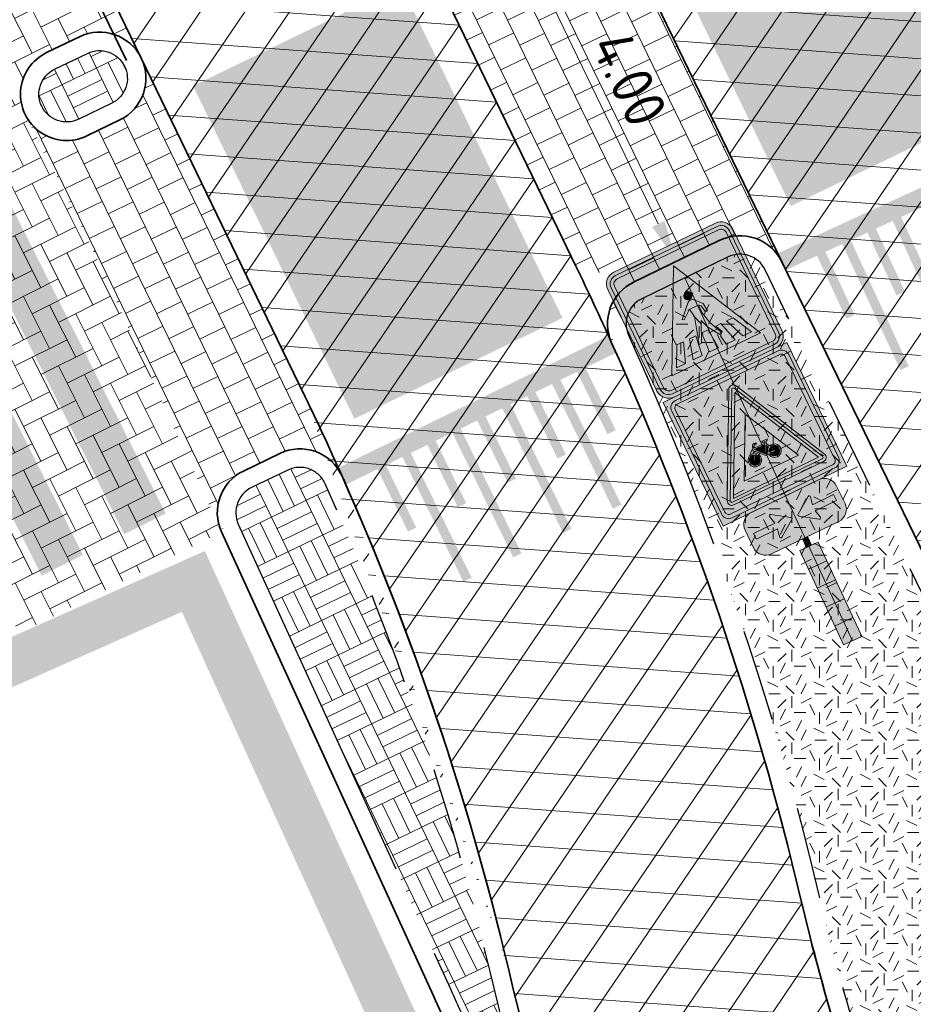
# Model space of a CAD drawing. Header units: metres. Extents: x 195696 to 514079, y 327475 to 328989.
# Tile 123 of 146: x 196118 to 196128, y 327613 to 327624. Entities that reach past the tile are written whole.
import ezdxf

# ---------------------------------------------------------------- set-up
doc = ezdxf.new("R2010")
doc.units = ezdxf.units.M
for name, pattern in [('11strp', [2, 1, -1]), ('CENTER2', [1.125, 0.75, -0.125, 0.125, -0.125]), ('VH-TROTTOIRBAND_180-200', [20, 10, -2, 2, -2, 2, -2])]:
    doc.linetypes.add(name, pattern=pattern)
for name, color, linetype, lineweight in [('mk-nw-11streep 0.10', 7, '11strp', 35), ('N-WE-GR-GRAS-A-250', 62, 'Continuous', 18), ('N-WE-KG-WERKGRENS-200-G', 14, 'CENTER2', 35), ('N-WE-RI-M', 6, 'Continuous', 18), ('N-WE-VH-GESLOTENVERHARDING-A-200', 252, 'Continuous', 18), ('N-WE-VH-KANTOPSLUITING_TROTTOIRBAND_180 200_250-G', 6, 'VH-TROTTOIRBAND_180-200', 25), ('N-WE-VH-KANTOPSLUITING_VOORKANTBAND-G', 2, 'Continuous', 35), ('N-WE-VH-KANTVERHARDING-G', 5, 'Continuous', 35), ('N-WE-VH-OPENVERHARDING_BASALT-A-250', 250, 'Continuous', 18), ('N-WE-VH-OPENVERHARDING_BETONSTRAATSTEEN_GRIJS-A', 252, 'Continuous', 18), ('N-WE-VH-OPENVERHARDING_BETONSTRAATSTEEN_ROOD-A', 13, 'Continuous', 18), ('N-WE-VH-TEGEL-A', 252, 'Continuous', 18), ('N-WE-VW-MARKERING_DWARS_DRIEHOEK_3030-G', 250, 'VW-HAAIETAND30-L-N', 35), ('N-WE-VW-MARKERING_LANGS_STREEP_DOORGETROKKEN_010-G', 7, 'Continuous', 13), ('N-WE-VW-MARKERING_LANGS_STREEP_DOORGETROKKEN_020-G', 7, 'Continuous', 18), ('N-WE-VW-VERKEERSTEKEN_BORD_B-S-200', 7, 'Continuous', 25), ('N-WE-VW-VERKEERSTEKEN_BORD_J-S-200', 7, 'Continuous', 25), ('N-WE-VW-VERKEERSTEKEN_BORD_L-S', 7, 'Continuous', 25), ('N-WE-VW-VERKEERSTEKEN_BORD_ONDERBORD-S-200', 7, 'Continuous', 25)]:
    doc.layers.add(name, color=color, linetype=linetype, lineweight=lineweight)
doc.styles.add('NLCS-ISO-M250-T18', font='NLCS-ISO.ttf', dxfattribs={"height": 0.45})
doc.linetypes.add('VW-HAAIETAND30-L-N', pattern='A,0,-0.3,[150,NLCS.SHX,S=0.6,R=0,X=-0.5,Y=-0.15],-0.3', length=0.6)
doc.dimstyles.new('NLCS-M250-T18-PIJL_L2_H2', dxfattribs={"dimscale": 0.25, "dimtxt": 2.5, "dimasz": 1.8, "dimexe": 2, "dimexo": 2, "dimgap": 0.7, "dimtad": 1, "dimzin": 0, "dimdsep": 46, "dimtxsty": 'NLCS-ISO-M250-T18', "dimcen": 0, "dimdle": 2, "dimclrd": 256, "dimclre": 256, "dimclrt": 7, "dimazin": 0, "dimtfac": 1, "dimtdec": 3, "dimtofl": 0, "dimtmove": 0, "dimatfit": 3, "dimfxl": 2, "dimfxlon": 1, "dimtfillclr": 256, "dimtolj": 1, "dimtzin": 0, "dimlwd": -1, "dimlwe": -1, "dimarcsym": 0})

# ---------------------------------------------------------------- blocks, each defined once
blk = doc.blocks.new('*D221')
at = {"layer": 'defpoints', "color": 0, "transparency": 16777216}
for p in [(196123.268, 327624.782), (196125.003, 327621.178), (196125.007, 327621.18)]:
    blk.add_point(p, dxfattribs=at)
at = {"layer": 'N-WE-RI-M', "transparency": 16777216}
for p, q in [((196123.265, 327624.78), (196122.814, 327624.563)), ((196123.46, 327624.375), (196124.807, 327621.583)), ((196125.003, 327621.178), (196124.553, 327620.961))]:
    blk.add_line(p, q, dxfattribs=at)
for points in [[(196123.528, 327624.408), (196123.393, 327624.343), (196123.265, 327624.78)], [(196124.875, 327621.616), (196124.74, 327621.551), (196125.003, 327621.178)]]:
    blk.add_solid(points, dxfattribs=at)
at = {"layer": 'N-WE-RI-M', "color": 7, "transparency": 16777216, "insert": (196124.494, 327623.153), "char_height": 0.45, "attachment_point": 5, "rotation": 295.7616, "style": 'NLCS-ISO-M250-T18'}
blk.add_mtext('\\A1;4.00', dxfattribs=at)
blk = doc.blocks.new('N-SVW-VERKEERSTEKEN_BORD_L02-SO')
at = {"true_color": 0x007dc8}
h = blk.add_hatch(color=152, dxfattribs=at)
h.dxf.hatch_style = 1
h.paths.add_polyline_path([(3.05, 3.75), (-3.05, 3.75, 0.414214), (-3.75, 3.05), (-3.75, 0), (-3.55, 0), (-3.55, 3.05, -0.414214), (-3.05, 3.55), (3.05, 3.55, -0.414214), (3.55, 3.05), (3.55, 0), (3.75, 0), (3.75, 3.05, 0.414214)])
at = {"true_color": 0xffffff}
h = blk.add_hatch(color=7, dxfattribs=at)
h.dxf.hatch_style = 1
h.paths.add_polyline_path([(3.05, 3.55), (-3.05, 3.55, 0.414214), (-3.55, 3.05), (-3.55, 0), (-3.35, 0), (-3.35, 3.05, -0.414214), (-3.05, 3.35), (3.05, 3.35, -0.414214), (3.35, 3.05), (3.35, 0), (3.55, 0), (3.55, 3.05, 0.414214)])
at = {"true_color": 0x007dc8}
h = blk.add_hatch(color=152, dxfattribs=at)
h.dxf.hatch_style = 1
h.paths.add_polyline_path([(0, 2.66), (0, 3.35), (-3.05, 3.35, 0.414214), (-3.35, 3.05), (-3.35, -3.05, 0.414214), (-3.05, -3.35), (0, -3.35), (0, -2.66), (-2.66, -2.66)])
h = blk.add_hatch(color=152, dxfattribs=at)
h.dxf.hatch_style = 1
h.paths.add_polyline_path([(3.35, 3.05, 0.414214), (3.05, 3.35), (0, 3.35), (0, 2.66), (2.66, -2.66), (0, -2.66), (0, -3.35), (3.05, -3.35, 0.414214), (3.35, -3.05)])
at = {"true_color": 0xffffff}
h = blk.add_hatch(color=7, dxfattribs=at)
h.dxf.hatch_style = 1
h.paths.add_polyline_path([(0, 2.66), (-2.66, -2.66), (2.66, -2.66)])
h.paths.add_polyline_path([(-0.749, -0.234), (-0.833, -0.166), (-0.178, 0.506, -0.416609), (0.212, 0.509), (0.565, 0.115), (0.592, -0.339), (0.48, -0.339), (0.409, 0.061), (0.29, 0.156), (0.29, -0.305), (0.433, -0.967), (0.749, -1.68), (0.643, -1.775), (0.226, -1.12), (0.056, -0.665), (-0.45, -1.775), (-0.592, -1.775), (-0.161, -0.302), (-0.239, 0.17)], flags=16)
h.paths.add_polyline_path([(-0.565, -1.276), (-0.723, -2.39), (-1.259, -2.39), (-0.935, -1.276)], flags=16)
h.paths.add_polyline_path([(-1.295, -1.276), (-1.714, -2.39), (-2.251, -2.39), (-1.699, -1.276)], flags=16)
h.paths.add_polyline_path([(-0.158, -1.276), (0.182, -1.276), (0.268, -2.39), (-0.268, -2.39), (-0.222, -1.432)], flags=16)
h.paths.add_polyline_path([(-0.227, 0.861, -1), (0.217, 0.861, -1)], flags=16)
h.paths.add_polyline_path([(0.64, -1.276), (0.949, -1.276), (1.259, -2.39), (0.723, -2.39), (0.643, -1.857), (0.82, -1.69)], flags=16)
h.paths.add_polyline_path([(1.288, -1.276), (1.675, -1.276), (2.251, -2.39), (1.718, -2.39)], flags=16)
at = {"true_color": 0x191919}
h = blk.add_hatch(color=250, dxfattribs=at)
h.dxf.hatch_style = 1
h.paths.add_polyline_path([(-0.227, 0.861, 1), (0.217, 0.861, 1)])
h = blk.add_hatch(color=250, dxfattribs=at)
h.dxf.hatch_style = 1
h.paths.add_polyline_path([(0.29, 0.156), (0.409, 0.061), (0.48, -0.339), (0.592, -0.339), (0.565, 0.115), (0.212, 0.509, 0.416609), (-0.178, 0.506), (-0.833, -0.166), (-0.749, -0.234), (-0.239, 0.17), (-0.161, -0.302), (-0.592, -1.775), (-0.45, -1.775), (0.056, -0.665), (0.226, -1.12), (0.643, -1.775), (0.749, -1.68), (0.433, -0.967), (0.29, -0.305)])
at = {"true_color": 0x007dc8}
h = blk.add_hatch(color=152, dxfattribs=at)
h.dxf.hatch_style = 1
h.paths.add_polyline_path([(-3.55, 0), (-3.75, 0), (-3.75, -3.05, 0.414214), (-3.05, -3.75), (3.05, -3.75, 0.414214), (3.75, -3.05), (3.75, 0), (3.55, 0), (3.55, -3.05, -0.414214), (3.05, -3.55), (-3.05, -3.55, -0.414214), (-3.55, -3.05)])
at = {"true_color": 0xffffff}
h = blk.add_hatch(color=7, dxfattribs=at)
h.dxf.hatch_style = 1
h.paths.add_polyline_path([(-3.35, 0), (-3.55, 0), (-3.55, -3.05, 0.414214), (-3.05, -3.55), (3.05, -3.55, 0.414214), (3.55, -3.05), (3.55, 0), (3.35, 0), (3.35, -3.05, -0.414214), (3.05, -3.35), (-3.05, -3.35, -0.414214), (-3.35, -3.05)])
at = {"true_color": 0x191919}
h = blk.add_hatch(color=250, dxfattribs=at)
h.dxf.hatch_style = 1
h.paths.add_polyline_path([(-1.295, -1.276), (-1.699, -1.276), (-2.251, -2.39), (-1.714, -2.39)])
h = blk.add_hatch(color=250, dxfattribs=at)
h.dxf.hatch_style = 1
h.paths.add_polyline_path([(-0.565, -1.276), (-0.935, -1.276), (-1.259, -2.39), (-0.723, -2.39)])
h = blk.add_hatch(color=250, dxfattribs=at)
h.dxf.hatch_style = 1
h.paths.add_polyline_path([(0.182, -1.276), (-0.158, -1.276), (-0.222, -1.432), (-0.268, -2.39), (0.268, -2.39)])
h = blk.add_hatch(color=250, dxfattribs=at)
h.dxf.hatch_style = 1
h.paths.add_polyline_path([(0.949, -1.276), (0.64, -1.276), (0.82, -1.69), (0.643, -1.857), (0.723, -2.39), (1.259, -2.39)])
h = blk.add_hatch(color=250, dxfattribs=at)
h.dxf.hatch_style = 1
h.paths.add_polyline_path([(1.675, -1.276), (1.288, -1.276), (1.718, -2.39), (2.251, -2.39)])
at = {"color": 145, "lineweight": 0, "true_color": 0x377daf}
blk.add_lwpolyline([(-3.05, -3.75), (3.05, -3.75, 0.414214), (3.75, -3.05), (3.75, 3.05, 0.414214), (3.05, 3.75), (-3.05, 3.75, 0.414214), (-3.75, 3.05), (-3.75, -3.05, 0.414214)], format="xyb", close=True, dxfattribs=at)
at = {"color": 7, "lineweight": 0, "true_color": 0xffffff}
for points in [[(-3.05, -3.55), (3.05, -3.55, 0.414214), (3.55, -3.05), (3.55, 3.05, 0.414214), (3.05, 3.55), (-3.05, 3.55, 0.414214), (-3.55, 3.05), (-3.55, -3.05, 0.414214)], [(-3.05, -3.35), (3.05, -3.35, 0.414214), (3.35, -3.05), (3.35, 3.05, 0.414214), (3.05, 3.35), (-3.05, 3.35, 0.414214), (-3.35, 3.05), (-3.35, -3.05, 0.414214)]]:
    blk.add_lwpolyline(points, format="xyb", close=True, dxfattribs=at)
blk.add_lwpolyline([(2.66, -2.66), (0, 2.66), (-2.66, -2.66)], close=True, dxfattribs=at)
at = {"color": 250, "lineweight": 0, "true_color": 0x191919}
blk.add_lwpolyline([(0.643, -1.775), (0.226, -1.12), (0.056, -0.665), (-0.45, -1.775), (-0.592, -1.775), (-0.161, -0.302), (-0.239, 0.17), (-0.749, -0.234), (-0.833, -0.166), (-0.178, 0.506, -0.416609), (0.212, 0.509), (0.565, 0.115), (0.592, -0.339), (0.48, -0.339), (0.409, 0.061), (0.29, 0.156), (0.29, -0.305), (0.433, -0.967), (0.749, -1.68)], format="xyb", close=True, dxfattribs=at)
for points in [[(-1.714, -2.39), (-1.295, -1.276), (-1.699, -1.276), (-2.251, -2.39)], [(-0.723, -2.39), (-0.565, -1.276), (-0.935, -1.276), (-1.259, -2.39)], [(0.268, -2.39), (0.182, -1.276), (-0.158, -1.276), (-0.222, -1.432), (-0.268, -2.39)], [(1.259, -2.39), (0.949, -1.276), (0.64, -1.276), (0.82, -1.69), (0.643, -1.857), (0.723, -2.39)], [(2.251, -2.39), (1.675, -1.276), (1.288, -1.276), (1.718, -2.39)]]:
    blk.add_lwpolyline(points, close=True, dxfattribs=at)
blk.add_circle((-0.005, 0.861), 0.222, dxfattribs=at)
blk = doc.blocks.new('N-SVW-VERKEERSTEKEN_BORD_BB21-SO')
at = {"true_color": 0xffffff}
h = blk.add_hatch(color=7, dxfattribs=at)
h.dxf.hatch_style = 1
h.paths.add_polyline_path([(0.545, 2.421), (0.545, 3.372), (0.545, 3.546), (-0.545, 3.546), (-0.545, 3.372), (-0.545, 2.421)])
at = {"true_color": 0x007dc8}
h = blk.add_hatch(color=152, dxfattribs=at)
h.dxf.hatch_style = 1
h.paths.add_polyline_path([(0.545, 2.421), (-0.545, 2.421), (-0.545, 1.296), (0.545, 1.296)])
at = {"true_color": 0xffffff}
h = blk.add_hatch(color=7, dxfattribs=at)
h.dxf.hatch_style = 1
h.paths.add_polyline_path([(-0.545, 1.296), (-0.545, 0.171), (0.545, 0.171), (0.545, 1.296)])
at = {"true_color": 0x007dc8}
h = blk.add_hatch(color=152, dxfattribs=at)
h.dxf.hatch_style = 1
h.paths.add_polyline_path([(-0.545, 0.171), (-0.545, -0.954), (0.545, -0.954), (0.545, 0.171)])
at = {"true_color": 0xffffff}
h = blk.add_hatch(color=7, dxfattribs=at)
h.dxf.hatch_style = 1
h.paths.add_polyline_path([(0.545, -2.079), (0.545, -0.954), (-0.545, -0.954), (-0.545, -2.079)])
h = blk.add_hatch(color=7, dxfattribs=at)
h.dxf.hatch_style = 1
h.paths.add_polyline_path([(0.153, -2.079), (-0.153, -2.079), (-0.153, -2.585), (0.153, -2.585)])
at = {"lineweight": 0}
for p, q in [((-0.545, 3.546), (-0.545, 3.372)), ((-0.545, 3.372), (-0.545, -2.079)), ((0.545, 3.546), (0.545, 3.372)), ((-0.153, -2.079), (-0.153, -2.585)), ((0.153, -2.079), (0.153, -2.585))]:
    blk.add_line(p, q, dxfattribs=at)
for points in [[(0.545, 3.546), (-0.545, 3.546)], [(0.545, -2.079), (0.545, 3.372)], [(0.545, 2.421), (-0.545, 2.421)], [(0.545, 1.296), (-0.545, 1.296)], [(0.545, 0.171), (-0.545, 0.171)], [(0.545, -0.954), (-0.545, -0.954)], [(0.545, -2.079), (-0.545, -2.079)]]:
    blk.add_lwpolyline(points, dxfattribs=at)
blk = doc.blocks.new('N-SVW-VERKEERSTEKEN_BORD_ONDERBORD_OB503-SO')
at = {"true_color": 0xffffff}
h = blk.add_hatch(color=7, dxfattribs=at)
h.dxf.hatch_style = 1
edge = h.paths.add_edge_path()
edge.add_line((-2.75, 0.524), (-2.75, -0.524))
edge.add_arc((-2.024, -0.524), 0.726, 180, 270)
edge.add_line((-2.024, -1.25), (2.024, -1.25))
edge.add_arc((2.024, -0.524), 0.726, 270, 360)
edge.add_line((2.75, -0.524), (2.75, 0.524))
edge.add_arc((2.024, 0.524), 0.726, 360, 450)
edge.add_line((2.024, 1.25), (-2.024, 1.25))
edge.add_arc((-2.024, 0.524), 0.726, 450, 540)
at = {"true_color": 0x191919}
h = blk.add_hatch(color=250, dxfattribs=at)
h.dxf.hatch_style = 1
edge = h.paths.add_edge_path()
edge.add_arc((-0.257, 0), 0.0706, -55.4489, 55.3151, ccw=False)
edge.add_line((-0.217, -0.058), (-1.124, -0.684))
edge.add_arc((-1.163, -0.627), 0.069, 163.0196, 304.618, ccw=False)
edge.add_line((-1.229, -0.607), (-1.127, -0.174))
edge.add_line((-1.127, -0.174), (-2.404, -0.174))
edge.add_line((-2.404, -0.174), (-2.404, 0.174))
edge.add_line((-2.404, 0.174), (-1.127, 0.174))
edge.add_line((-1.127, 0.174), (-1.229, 0.609))
edge.add_arc((-1.16, 0.625), 0.0707, 59.1524, 193.2055, ccw=False)
edge.add_line((-1.124, 0.686), (-0.217, 0.058))
h = blk.add_hatch(color=250, dxfattribs=at)
h.dxf.hatch_style = 1
edge = h.paths.add_edge_path()
edge.add_arc((0.257, 0), 0.0706, 484.6849, 595.4489)
edge.add_line((0.217, -0.058), (1.124, -0.684))
edge.add_arc((1.163, -0.627), 0.069, 235.382, 376.9804)
edge.add_line((1.229, -0.607), (1.127, -0.174))
edge.add_line((1.127, -0.174), (2.404, -0.174))
edge.add_line((2.404, -0.174), (2.404, 0.174))
edge.add_line((2.404, 0.174), (1.127, 0.174))
edge.add_line((1.127, 0.174), (1.229, 0.609))
edge.add_arc((1.16, 0.625), 0.0707, 346.7945, 480.8476)
edge.add_line((1.124, 0.686), (0.217, 0.058))
at = {"color": 250, "lineweight": 0, "true_color": 0x191919}
for points in [[(-2.75, 0.524), (-2.75, -0.524, 0.414214), (-2.024, -1.25), (2.024, -1.25, 0.414214), (2.75, -0.524), (2.75, 0.524, 0.414214), (2.024, 1.25), (-2.024, 1.25, 0.414214)], [(-2.404, 0.174), (-1.127, 0.174), (-1.229, 0.609, -0.662219), (-1.124, 0.686), (-0.217, 0.058, -0.524067), (-0.217, -0.058), (-1.124, -0.684, -0.710653), (-1.229, -0.607), (-1.127, -0.174), (-2.404, -0.174)], [(2.404, 0.174), (1.127, 0.174), (1.229, 0.609, 0.662219), (1.124, 0.686), (0.217, 0.058, 0.524067), (0.217, -0.058), (1.124, -0.684, 0.710653), (1.229, -0.607), (1.127, -0.174), (2.404, -0.174)]]:
    blk.add_lwpolyline(points, format="xyb", close=True, dxfattribs=at)
blk = doc.blocks.new('N-SVW-VERKEERSTEKEN_BORD_J24F-SO')
at = {"true_color": 0xc8e164}
h = blk.add_hatch(color=53, dxfattribs=at)
h.dxf.hatch_style = 1
h.paths.add_polyline_path([(-3.731, 4.261), (3.747, 4.261, -0.414214), (4.272, 3.736), (4.272, 0), (4.502, 0), (4.502, 4.501), (-4.502, 4.501), (-4.502, 0), (-4.256, 0), (-4.256, 3.736, -0.414214)])
at = {"true_color": 0xffffff}
h = blk.add_hatch(color=7, dxfattribs=at)
h.dxf.hatch_style = 1
h.paths.add_polyline_path([(-3.994, 3.736, -0.414214), (-3.731, 3.998), (3.747, 3.998, -0.414214), (4.01, 3.736), (4.01, 0), (4.272, 0), (4.272, 3.736, 0.414214), (3.747, 4.261), (-3.731, 4.261, 0.414214), (-4.256, 3.736), (-4.256, 0), (-3.994, 0)])
at = {"true_color": 0xc8e164}
h = blk.add_hatch(color=53, dxfattribs=at)
h.dxf.hatch_style = 1
h.paths.add_polyline_path([(-0.268, 3.399, -0.618034), (0.268, 3.399), (1.968, 0), (4.01, 0), (4.01, 3.736, 0.414214), (3.747, 3.998), (-3.731, 3.998, 0.414214), (-3.994, 3.736), (-3.994, 0), (-1.968, 0)])
at = {"true_color": 0xff0000}
h = blk.add_hatch(color=1, dxfattribs=at)
h.dxf.hatch_style = 1
h.paths.add_polyline_path([(0, -3.365), (-3.265, -3.365, -0.557537), (-3.354, -3.22), (-0.089, 3.309, -0.284079), (0, 3.365), (0, 3.565, 0.284079), (-0.268, 3.399), (-3.533, -3.13, 0.557537), (-3.265, -3.565), (0, -3.565)])
at = {"true_color": 0xffffff}
h = blk.add_hatch(color=7, dxfattribs=at)
h.dxf.hatch_style = 1
h.paths.add_polyline_path([(0, 3.041), (0, 3.365, 0.284079), (-0.089, 3.309), (-3.354, -3.22, 0.557537), (-3.265, -3.365), (0, -3.365), (0, -3.165), (-3.103, -3.165)])
at = {"true_color": 0xff0000}
h = blk.add_hatch(color=1, dxfattribs=at)
h.dxf.hatch_style = 1
h.paths.add_polyline_path([(3.533, -3.13), (0.268, 3.399, 0.284079), (0, 3.565), (0, 3.365, -0.284079), (0.089, 3.309), (3.354, -3.22, -0.557537), (3.265, -3.365), (0, -3.365), (0, -3.565), (3.265, -3.565, 0.557537)])
at = {"true_color": 0xffffff}
h = blk.add_hatch(color=7, dxfattribs=at)
h.dxf.hatch_style = 1
h.paths.add_polyline_path([(0.089, 3.309, 0.284079), (0, 3.365), (0, 3.041), (3.103, -3.165), (0, -3.165), (0, -3.365), (3.265, -3.365, 0.557537), (3.354, -3.22)])
at = {"true_color": 0xff0000}
h = blk.add_hatch(color=1, dxfattribs=at)
h.dxf.hatch_style = 1
h.paths.add_polyline_path([(0, 3.041), (-3.103, -3.165), (0, -3.165), (0, -2.465), (-1.97, -2.465), (0, 1.476)], flags=17)
h = blk.add_hatch(color=1, dxfattribs=at)
h.dxf.hatch_style = 1
h.paths.add_polyline_path([(0, 3.041), (0, 1.476), (1.97, -2.465), (0, -2.465), (0, -3.165), (3.103, -3.165)], flags=17)
at = {"true_color": 0xffffff}
h = blk.add_hatch(color=7, dxfattribs=at)
h.dxf.hatch_style = 1
h.paths.add_polyline_path([(0, 1.476), (-1.97, -2.465), (1.97, -2.465)])
h.paths.add_polyline_path([(0.024, -1.565), (-0.504, -0.981), (-0.55, -1.117, -0.427471), (-0.351, -1.731, -0.4733), (-1.025, -1.862, -0.794265), (-0.636, -1.084), (-0.477, -0.629, -0.334348), (-0.328, -0.517), (-0.195, -0.516), (-0.195, -0.609), (-0.311, -0.609, 0.345861), (-0.384, -0.654), (-0.437, -0.795), (0.332, -0.795), (0.375, -0.702), (0.243, -0.702, -1), (0.243, -0.609), (0.584, -0.609), (0.584, -0.702), (0.475, -0.702), (0.402, -0.865), (0.525, -1.104, -0.318009), (1.024, -1.236, -0.476174), (0.893, -1.91, -0.529348), (0.236, -1.565)], flags=16)
h.paths.add_polyline_path([(-0.519, -1.79, -0.632638), (-1.094, -1.518, -0.479903), (-0.67, -1.177), (-0.786, -1.505, 1.053204), (-0.696, -1.532), (-0.583, -1.206, -0.542254)], flags=0)
h.paths.add_polyline_path([(0.037, -1.442), (-0.464, -0.885), (0.289, -0.885)], flags=0)
h.paths.add_polyline_path([(0.123, -1.472), (0.352, -0.971), (0.442, -1.143, 0.234167), (0.236, -1.472)], flags=0)
h.paths.add_polyline_path([(0.687, -1.565), (0.332, -1.565, 0.350134), (0.648, -1.868, 0.396488), (1.028, -1.572, 0.564261), (0.568, -1.187), (0.727, -1.499, -0.560308)], flags=0)
h.paths.add_polyline_path([(0.332, -1.472, -0.216058), (0.485, -1.23), (0.611, -1.472)], flags=0)
at = {"true_color": 0xc8e164}
h = blk.add_hatch(color=53, dxfattribs=at)
h.dxf.hatch_style = 1
h.paths.add_polyline_path([(-4.256, 0), (-4.502, 0), (-4.502, -4.501), (4.502, -4.501), (4.502, 0), (4.272, 0), (4.272, -3.741, -0.414214), (3.747, -4.266), (-3.731, -4.266, -0.414214), (-4.256, -3.741)])
at = {"true_color": 0xffffff}
h = blk.add_hatch(color=7, dxfattribs=at)
h.dxf.hatch_style = 1
h.paths.add_polyline_path([(-3.994, 0), (-4.256, 0), (-4.256, -3.741, 0.414214), (-3.731, -4.266), (3.747, -4.266, 0.414214), (4.272, -3.741), (4.272, 0), (4.01, 0), (4.01, -3.741, -0.414214), (3.747, -4.003), (-3.731, -4.003, -0.414214), (-3.994, -3.741)])
at = {"true_color": 0xc8e164}
h = blk.add_hatch(color=53, dxfattribs=at)
h.dxf.hatch_style = 1
h.paths.add_polyline_path([(-1.968, 0), (-3.994, 0), (-3.994, -3.741, 0.414214), (-3.731, -4.003), (3.747, -4.003, 0.414214), (4.01, -3.741), (4.01, 0), (1.968, 0), (3.533, -3.13, -0.557537), (3.265, -3.565), (-3.265, -3.565, -0.557537), (-3.533, -3.13)])
at = {"true_color": 0x191919}
h = blk.add_hatch(color=250, dxfattribs=at)
h.dxf.hatch_style = 1
h.paths.add_polyline_path([(0.402, -0.865), (0.475, -0.702), (0.584, -0.702), (0.584, -0.609), (0.243, -0.609, 1), (0.243, -0.702), (0.375, -0.702), (0.332, -0.795), (-0.437, -0.795), (-0.384, -0.654, -0.345861), (-0.311, -0.609), (-0.195, -0.609), (-0.195, -0.516), (-0.328, -0.517, 0.334348), (-0.477, -0.629), (-0.636, -1.084, 0.794265), (-1.025, -1.862, 0.4733), (-0.351, -1.731, 0.427471), (-0.55, -1.117), (-0.504, -0.981), (0.024, -1.565), (0.236, -1.565, 0.529348), (0.893, -1.91, 0.476174), (1.024, -1.236, 0.318009), (0.525, -1.104)])
h.paths.add_polyline_path([(-0.464, -0.885), (0.289, -0.885), (0.037, -1.442)], flags=16)
h.paths.add_polyline_path([(-0.583, -1.206, -0.542254), (-0.519, -1.79, -0.632638), (-1.094, -1.518, -0.479903), (-0.67, -1.177), (-0.786, -1.505, 1.053204), (-0.696, -1.532)], flags=16)
h.paths.add_polyline_path([(0.352, -0.971), (0.442, -1.143, 0.234167), (0.236, -1.472), (0.123, -1.472)], flags=16)
h.paths.add_polyline_path([(0.485, -1.23), (0.611, -1.472), (0.332, -1.472, -0.216058)], flags=16)
h.paths.add_polyline_path([(0.332, -1.565), (0.687, -1.565, 0.566151), (0.727, -1.498), (0.568, -1.187, -0.564261), (1.028, -1.572, -0.396488), (0.648, -1.868, -0.350134)], flags=16)
at = {"true_color": 0xffffff}
h = blk.add_hatch(color=7, dxfattribs=at)
h.dxf.hatch_style = 1
h.paths.add_polyline_path([(-0.786, -1.505), (-0.67, -1.177, 0.479903), (-1.094, -1.518, 0.632638), (-0.519, -1.79, 0.542254), (-0.583, -1.206), (-0.696, -1.532, -1.053204)])
h = blk.add_hatch(color=7, dxfattribs=at)
h.dxf.hatch_style = 1
h.paths.add_polyline_path([(-0.464, -0.885), (0.037, -1.442), (0.289, -0.885)])
h = blk.add_hatch(color=7, dxfattribs=at)
h.dxf.hatch_style = 1
h.paths.add_polyline_path([(0.123, -1.472), (0.236, -1.472, -0.234167), (0.442, -1.143), (0.352, -0.971)])
h = blk.add_hatch(color=7, dxfattribs=at)
h.dxf.hatch_style = 1
h.paths.add_polyline_path([(1.028, -1.572, 0.564261), (0.568, -1.187), (0.727, -1.498, -0.566151), (0.687, -1.565), (0.332, -1.565, 0.350134), (0.648, -1.868, 0.396488)])
h = blk.add_hatch(color=7, dxfattribs=at)
h.dxf.hatch_style = 1
h.paths.add_polyline_path([(0.611, -1.472), (0.485, -1.23, 0.216058), (0.332, -1.472)])
at = {"color": 251, "lineweight": 0, "true_color": 0x4b4b4b}
blk.add_lwpolyline([(-4.502, 4.501), (4.502, 4.501), (4.502, -4.501), (-4.502, -4.501)], close=True, dxfattribs=at)
at = {"color": 7, "lineweight": 0, "true_color": 0xffffff}
for points in [[(-3.731, 4.261), (3.747, 4.261, -0.414214), (4.272, 3.736), (4.272, -3.741, -0.414214), (3.747, -4.266), (-3.731, -4.266, -0.414214), (-4.256, -3.741), (-4.256, 3.736, -0.414214)], [(-3.731, 3.998), (3.747, 3.998, -0.414214), (4.01, 3.736), (4.01, -3.741, -0.414214), (3.747, -4.003), (-3.731, -4.003, -0.414214), (-3.994, -3.741), (-3.994, 3.736, -0.414214)], [(3.354, -3.22), (0.089, 3.309, 0.618034), (-0.089, 3.309), (-3.354, -3.22, 0.557537), (-3.265, -3.365), (3.265, -3.365, 0.557537)]]:
    blk.add_lwpolyline(points, format="xyb", close=True, dxfattribs=at)
at = {"color": 1, "lineweight": 0, "true_color": 0xff0000}
blk.add_lwpolyline([(3.533, -3.13), (0.268, 3.399, 0.618034), (-0.268, 3.399), (-3.533, -3.13, 0.557537), (-3.265, -3.565), (3.265, -3.565, 0.557537)], format="xyb", close=True, dxfattribs=at)
at = {"color": 7, "lineweight": 0, "true_color": 0xffffff}
for points in [[(3.103, -3.165), (0, 3.041), (-3.103, -3.165)], [(1.97, -2.465), (0, 1.476), (-1.97, -2.465)]]:
    blk.add_lwpolyline(points, close=True, dxfattribs=at)
at = {"color": 250, "lineweight": 0, "true_color": 0x191919}
for points in [[(0.402, -0.865), (0.475, -0.702), (0.584, -0.702), (0.584, -0.609), (0.243, -0.609, 1), (0.243, -0.702), (0.375, -0.702), (0.332, -0.795), (-0.437, -0.795), (-0.384, -0.654, -0.345861), (-0.311, -0.609), (-0.195, -0.609), (-0.195, -0.516), (-0.328, -0.517, 0.334348), (-0.477, -0.629), (-0.636, -1.084, 0.794265), (-1.025, -1.862, 0.4733), (-0.351, -1.731, 0.427471), (-0.55, -1.117), (-0.504, -0.981), (0.024, -1.565), (0.236, -1.565, 0.529348), (0.893, -1.91, 0.476174), (1.024, -1.236, 0.318009), (0.525, -1.104)], [(-0.583, -1.206, -0.542254), (-0.519, -1.79, -0.632638), (-1.094, -1.518, -0.479903), (-0.67, -1.177), (-0.786, -1.505, 1.053204), (-0.696, -1.532)], [(0.352, -0.971), (0.123, -1.472), (0.236, -1.472, -0.234167), (0.442, -1.143)], [(0.568, -1.187, -0.564261), (1.028, -1.572, -0.396488), (0.648, -1.868, -0.350134), (0.332, -1.565), (0.687, -1.565, 0.566151), (0.727, -1.498)], [(0.611, -1.472), (0.485, -1.23, 0.216058), (0.332, -1.472)]]:
    blk.add_lwpolyline(points, format="xyb", close=True, dxfattribs=at)
blk.add_lwpolyline([(0.289, -0.885), (-0.464, -0.885), (0.037, -1.442)], close=True, dxfattribs=at)

msp = doc.modelspace()

# ---------------------------------------------------------------- hatches: boundary and pattern name
at = {"layer": 'N-WE-GR-GRAS-A-250', "lineweight": 0}
h = msp.add_hatch(dxfattribs=at)
h.set_pattern_fill('AGR-GRAS_02-SO', color=256, scale=0.05, pattern_type=2)
h.set_pattern_definition([(0, (0, 0), (0.5, 0.5), [0.125, -0.375]), (0, (0.275, 0.3), (0.5, 0.5), [0.125, -0.375]), (90, (0.05, 0.175), (-0.5, 0.5), [0.125, -0.375]), (90, (0.25, 0.35), (-0.5, 0.5), [0.125, -0.375]), (45, (0.1, 0.35), (0, 0.5), [0.125, -0.582106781]), (135, (0.275, 0), (-0.5, 0), [0.125, -0.582106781]), (26.5650512, (0.125, 0.15), (0.5, 2e-10), [0.125, -0.9930339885]), (26.5650512, (0.35, 0.4), (0.5, 2e-10), [0.125, -0.9930339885]), (63.43494882, (0.35, 0), (3e-11, 0.5), [0.125, -0.9930339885]), (63.43494882, (0.125, 0.225), (3e-11, 0.5), [0.125, -0.9930339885]), (63.43494882, (0.3, 0.1), (3e-11, 0.5), [0.125, -0.9930339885]), (116.5650512, (0, 0.275), (-2e-10, 0.5), [0.125, -0.9930339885]), (153.43494882, (0.1, 0.075), (-0.5, 3e-11), [0.125, -0.9930339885])])
edge = h.paths.add_edge_path()
edge.add_line((196128.461, 327615.934), (196125.961, 327621.087))
edge.add_arc((196125.691, 327620.956), 0.3, 25.8763, 115.8347)
edge.add_line((196125.561, 327621.226), (196124.628, 327620.774))
edge.add_arc((196124.758, 327620.504), 0.3, 115.8347, 204.2569)
edge.add_arc((196093.988, 327606.638), 33.45, 13.3083, 24.2569, ccw=False)
edge.add_arc((196152.621, 327620.508), 26.801, 193.3084, 202.0646)
edge.add_line((196127.783, 327610.44), (196128.221, 327610.613))
edge.add_line((196128.221, 327610.613), (196130.416, 327611.479))
edge.add_line((196130.416, 327611.479), (196129.672, 327613.209))
edge.add_line((196129.672, 327613.209), (196128.461, 327615.934))
at = {"layer": 'N-WE-VH-GESLOTENVERHARDING-A-200', "lineweight": 0}
h = msp.add_hatch(dxfattribs=at)
h.set_pattern_fill('AVH-GESLOTEN-SOD', color=256, scale=0.2, angle=-64.1704, pattern_type=2)
h.set_pattern_definition([(355.8296, (196109.9774, 327649.92348), (0.0290894, 0.398941), []), (55.8296, (196109.9774, 327649.92348), (-0.3309482, 0.2246626), [])])
edge = h.paths.add_edge_path()
edge.add_arc((196133.816, 327670.099), 25, 197.7146, 205.8513, ccw=False)
edge.add_arc((196157.538, 327677.71), 49.913, 187.1351, 197.7519, ccw=False)
edge.add_line((196108.011, 327671.511), (196105.875, 327671.342))
edge.add_line((196105.875, 327671.342), (196104.249, 327671.274))
edge.add_arc((196154.236, 327679.257), 50.621, 189.0736, 205.7326)
edge.add_line((196108.636, 327657.279), (196115.807, 327642.478))
edge.add_line((196115.807, 327642.478), (196128.642, 327616.018))
edge.add_line((196128.642, 327616.018), (196129.855, 327613.289))
edge.add_line((196129.855, 327613.289), (196130.602, 327611.552))
edge.add_line((196130.602, 327611.552), (196133.616, 327612.769))
edge.add_line((196133.616, 327612.769), (196128.993, 327622.777))
edge.add_line((196128.993, 327622.777), (196118.731, 327643.897))
edge.add_line((196118.731, 327643.897), (196111.318, 327659.198))
edge = h.paths.add_edge_path()
edge.add_line((196097.486, 327670.659), (196098.52, 327666.145))
edge.add_arc((196147.267, 327682.191), 51.319, 198.2196, 211.012)
edge.add_arc((196060.603, 327629.704), 50, 25.8513, 31.3947, ccw=False)
edge.add_line((196105.6, 327651.505), (196111.082, 327640.191))
edge.add_line((196111.082, 327640.191), (196117.692, 327626.527))
edge.add_line((196117.692, 327626.527), (196119.217, 327623.376))
edge.add_line((196119.217, 327623.376), (196120.741, 327620.225))
edge.add_line((196120.741, 327620.225), (196120.99, 327619.712))
edge.add_arc((196093.988, 327606.638), 30, 23.9292, 25.8347, ccw=False)
edge.add_arc((196093.988, 327606.638), 30, 13.3083, 23.9292, ccw=False)
edge.add_arc((196152.62, 327620.507), 30.25, 193.3083, 201.1545)
edge.add_line((196124.409, 327609.591), (196124.564, 327609.188))
edge.add_line((196124.564, 327609.188), (196124.571, 327609.173))
edge.add_line((196124.571, 327609.173), (196127.59, 327610.364))
edge.add_line((196127.59, 327610.364), (196127.149, 327611.53))
edge.add_arc((196155.326, 327621.224), 29.798, 193.4517, 198.985, ccw=False)
edge.add_arc((196093.988, 327606.638), 33.25, 13.3083, 24.2569)
edge.add_arc((196093.988, 327606.638), 33.25, 24.2569, 25.8347)
edge.add_line((196123.915, 327621.128), (196123.666, 327621.642))
edge.add_line((196123.666, 327621.642), (196122.142, 327624.792))
edge.add_line((196122.142, 327624.792), (196120.596, 327627.988))
edge.add_line((196120.596, 327627.988), (196114.007, 327641.606))
edge.add_line((196114.007, 327641.606), (196105.948, 327658.241))
edge.add_arc((196152.069, 327680.588), 51.25, 190.6726, 205.8513, ccw=False)
edge.add_arc((196102.197, 327671.189), 0.5, 182.3777, 190.6726, ccw=False)
edge.add_line((196101.697, 327671.168), (196097.51, 327670.994))
edge.add_arc((196097.129, 327670.853), 0.406, -28.6039, 20.3254, ccw=False)
at = {"layer": 'N-WE-VH-OPENVERHARDING_BETONSTRAATSTEEN_GRIJS-A', "lineweight": 0}
h = msp.add_hatch(dxfattribs=at)
h.set_pattern_fill('AVH-BSS_DIKFORMAAT_BLOK', color=256, scale=2, angle=25.8347, pattern_type=2)
h.set_pattern_definition([(25.835, (196118.5414, 327622.7158), (-0.18041, 0.37262), []), (25.835, (196118.48125, 327622.84), (0.19221, 0.55303), [0.414, -0.414]), (25.835, (196118.4211, 327622.9642), (0.19221, 0.55303), [0.414, -0.414]), (115.835, (196118.5414, 327622.7158), (-0.37262, -0.18041), []), (115.835, (196118.4172, 327622.65567), (-0.55303, 0.19221), [0.414, -0.414]), (115.835, (196118.29297, 327622.59553), (-0.55303, 0.19221), [0.414, -0.414])])
edge = h.paths.add_edge_path()
edge.add_arc((196118.411, 327622.986), 0.3, 115.8347, 295.8347, ccw=False)
edge.add_line((196118.28, 327623.256), (196118.636, 327623.428))
edge.add_arc((196118.767, 327623.158), 0.3, -64.1653, 115.8347, ccw=False)
edge.add_line((196118.897, 327622.888), (196118.541, 327622.716))
h = msp.add_hatch(dxfattribs=at)
h.set_pattern_fill('AVH-BSS_DIKFORMAAT_BLOK', color=256, scale=2, angle=25.8347, pattern_type=2)
h.set_pattern_definition([(25.8347, (196118.27992, 327623.25584), (-0.180412, 0.372623), []), (25.8347, (196118.2198, 327623.38004), (0.192211, 0.553034), [0.414, -0.414]), (25.8347, (196118.15965, 327623.50425), (0.192211, 0.553034), [0.414, -0.414]), (115.8347, (196118.27992, 327623.25584), (-0.372623, -0.180412), []), (115.8347, (196118.1557, 327623.1957), (-0.553034, 0.192211), [0.414, -0.414]), (115.8347, (196118.0315, 327623.13556), (-0.553034, 0.192211), [0.414, -0.414])])
edge = h.paths.add_edge_path()
edge.add_line((196120.801, 327618.921), (196120.408, 327618.731))
edge.add_arc((196120.539, 327618.461), 0.3, 115.8347, 204.5266)
edge.add_line((196120.266, 327618.337), (196122.557, 327613.317))
edge.add_arc((196097.811, 327602.026), 27.2, 23.6279, 24.5266, ccw=False)
edge.add_line((196122.731, 327612.928), (196124.222, 327609.519))
edge.add_arc((196152.62, 327620.507), 30.45, 193.3083, 201.1545, ccw=False)
edge.add_arc((196093.988, 327606.638), 29.8, 13.3083, 24.0296)
edge.add_arc((196120.931, 327618.651), 0.3, 24.0296, 115.8347)
at = {"layer": 'N-WE-VH-OPENVERHARDING_BETONSTRAATSTEEN_ROOD-A', "lineweight": 0}
h = msp.add_hatch(dxfattribs=at)
h.set_pattern_fill('AVH-BSS_KEIFORMAAT_KEPER', color=256, scale=2, angle=-63.3949, pattern_type=2)
h.set_pattern_definition([(296.6051, (196112.11612, 327627.74513), (0.28181, -0.093718), [0.63, -0.21]), (206.6051, (196112.49164, 327627.93323), (0.28181, -0.093718), [0.63, -0.21])])
edge = h.paths.add_edge_path()
edge.add_arc((196117.509, 327626.216), 0.3, -64.1653, 25.8177, ccw=False)
edge.add_line((196117.64, 327625.946), (196117.543, 327625.899))
edge.add_arc((196117.412, 327626.169), 0.3, 211.1134, 295.8347, ccw=False)
edge.add_line((196117.156, 327626.014), (196117.014, 327626.249))
edge.add_line((196117.014, 327626.249), (196115.044, 327629.512))
edge.add_line((196115.044, 327629.512), (196112.047, 327627.704))
edge.add_arc((196109.461, 327626.183), 3, 26.8194, 30.4663, ccw=False)
edge.add_line((196112.139, 327627.537), (196115.811, 327621.145))
edge.add_arc((196115.499, 327620.68), 0.56, 26.6993, 56.1172, ccw=False)
edge.add_line((196115.999, 327620.931), (196117.894, 327617.155))
edge.add_line((196117.894, 327617.155), (196120.084, 327618.254))
edge.add_line((196120.084, 327618.254), (196118.791, 327621.087))
edge.add_arc((196087.868, 327606.845), 34.045, 24.7293, 27.8325)
edge.add_line((196117.975, 327622.74), (196117.975, 327622.74))
edge.add_arc((196118.411, 327622.986), 0.5, 115.8352, 209.4069, ccw=False)
edge.add_line((196118.193, 327623.436), (196118.549, 327623.608))
edge.add_arc((196118.767, 327623.158), 0.5, 25.8347, 115.8347, ccw=False)
edge.add_line((196119.217, 327623.376), (196117.78, 327626.347))
at = {"layer": 'N-WE-VH-TEGEL-A', "lineweight": 0}
h = msp.add_hatch(dxfattribs=at)
h.set_pattern_fill('AVH-TEGEL_300X300_HALFST', color=256, angle=25.8763, pattern_type=2)
h.set_pattern_definition([(25.8763, (196121.87723, 327621.65504), (0.2044572, 0.2658895), [0.3, -0.3]), (115.8763, (196121.87723, 327621.65504), (-0.2699216, -0.130929), [])])
edge = h.paths.add_edge_path()
edge.add_arc((196118.767, 327623.158), 0.5, -64.1653, 25.8177, ccw=False)
edge.add_line((196118.985, 327622.708), (196118.629, 327622.536))
edge.add_arc((196118.411, 327622.986), 0.5, 209.407, 295.8347, ccw=False)
edge.add_arc((196087.868, 327606.845), 34.045, 24.7293, 27.8325, ccw=False)
edge.add_line((196118.791, 327621.087), (196120.084, 327618.254))
edge.add_arc((196120.539, 327618.461), 0.5, 115.8347, 204.5266, ccw=False)
edge.add_line((196120.321, 327618.911), (196120.714, 327619.101))
edge.add_arc((196120.931, 327618.651), 0.5, 24.0296, 115.8347, ccw=False)
edge.add_arc((196093.988, 327606.638), 30, 24.0296, 25.8347)
edge.add_line((196120.99, 327619.712), (196120.741, 327620.225))
edge.add_line((196120.741, 327620.225), (196119.217, 327623.376))
edge = h.paths.add_edge_path()
edge.add_arc((196123.509, 327625.454), 0.5, -64.1653, 25.8763, ccw=False)
edge.add_line((196123.727, 327625.004), (196122.81, 327624.56))
edge.add_arc((196122.592, 327625.01), 0.5, 205.8177, 295.8347, ccw=False)
edge.add_line((196122.142, 327624.792), (196123.666, 327621.642))
edge.add_line((196123.666, 327621.642), (196123.915, 327621.128))
edge.add_arc((196093.988, 327606.638), 33.25, 24.2569, 25.8347, ccw=False)
edge.add_arc((196124.758, 327620.504), 0.5, 115.8347, 204.2569, ccw=False)
edge.add_line((196124.54, 327620.954), (196125.473, 327621.406))
edge.add_arc((196125.691, 327620.956), 0.5, 25.8763, 115.8347, ccw=False)
edge.add_line((196126.141, 327621.174), (196123.959, 327625.673))
edge = h.paths.add_edge_path()
edge.add_arc((196129.226, 327628.227), 0.5, -64.1237, 25.9076, ccw=False)
edge.add_line((196129.444, 327627.777), (196127.551, 327626.859))
edge.add_arc((196127.333, 327627.309), 0.5, 205.8763, 295.8763, ccw=False)
edge.add_line((196126.883, 327627.091), (196128.979, 327622.769))
edge.add_arc((196129.429, 327622.988), 0.5, 115.8347, 205.8763, ccw=False)
edge.add_line((196129.211, 327623.438), (196131.356, 327624.476))
edge.add_arc((196131.576, 327624.022), 0.505, 26.5177, 115.8071, ccw=False)
edge.add_line((196132.028, 327624.247), (196129.675, 327628.446))

# ---------------------------------------------------------------- linework, layer by layer
at = {"layer": 'mk-nw-11streep 0.10', "ltscale": 2, "const_width": 4, "flags": 128}
for points in [[(196127.618, 327624.666), (196125.368, 327623.577)], [(196122.899, 327622.366), (196120.649, 327621.276)]]:
    msp.add_lwpolyline(points, dxfattribs=at)
at = {"layer": 'mk-nw-11streep 0.10', "linetype": 'ByBlock', "ltscale": 2, "const_width": 0.5, "flags": 128}
for points in [[(196119.257, 327618.34), (196117.463, 327621.916)], [(196118.363, 327617.892), (196116.569, 327621.467)]]:
    msp.add_lwpolyline(points, dxfattribs=at)
at = {"layer": 'N-WE-KG-WERKGRENS-200-G', "ltscale": 20, "const_width": 0.5, "flags": 128}
msp.add_lwpolyline([(195828.545, 327534.879, 0.003022), (195829.936, 327535.772, 0.014457), (195849.92, 327549.78), (195856.815, 327554.916, 0.003168), (195864.164, 327560.585, 0.004116), (195873.665, 327568.135), (195875.247, 327569.74, -0.045904), (195893.668, 327584.176, -0.003921), (195895.416, 327585.283), (195899.69, 327587.114), (195908.655, 327591.146), (195913.778, 327593.526), (195911.752, 327599.816, 0.016726), (195914.303, 327602.383, -0.058738), (195918.191, 327605.69, -0.014964), (195933.784, 327615.411, -0.0229), (195960.645, 327629.644), (195962.27, 327626.102), (195964.656, 327627.197), (195963.016, 327630.771), (195985.356, 327641.687), (195986.288, 327639.641), (195991.379, 327641.99), (195991.217, 327642.341), (196016.833, 327654.103), (196043.365, 327666.219), (196062.745, 327674.983, -0.224966), (196073.45, 327674.791, -0.142121), (196089.662, 327659.905), (196098.66, 327645.085), (196102.704, 327638.386), (196105.294, 327634.094), (196104.548, 327630.483), (196106.507, 327630.078), (196106.816, 327631.573), (196109.556, 327627.033), (196106.918, 327623.643), (196107.273, 327621.238), (196108.172, 327618.763), (196115.359, 327620.465), (196117.109, 327616.529), (196119.78, 327617.717), (196121.92, 327613.027, -0.003921), (196122.089, 327612.647), (196123.751, 327608.849), (196134.279, 327613.003), (196129.716, 327622.904), (196131.479, 327623.758), (196131.922, 327622.806), (196136.531, 327625.044), (196135.978, 327626.243, 0.000844), (196135.468, 327627.324, 0.002007), (196134.394, 327629.565, 0.015915), (196124.85, 327647.789), (196123.6, 327650.063), (196120.689, 327655.357, -0.029947), (196119.888, 327657.172, -0.033927), (196119.247, 327659.324, -0.079657), (196118.707, 327669.594, -0.055964), (196120.896, 327679.481, -0.024651), (196122.328, 327683.309, -0.063984), (196127.699, 327692.356, -0.061292), (196136.293, 327701.429, -0.002153), (196137.045, 327702.05), (196134.124, 327705.358), (196130.84, 327710.273), (196128.78, 327714.217), (196130.282, 327714.951), (196136.984, 327718.673), (196150.092, 327725.952), (196156.67, 327729.605, 0.020518), (196159.76, 327731.956, 0.011386), (196162.76, 327734.614), (196165.22, 327736.876), (196167.708, 327739.164), (196170.838, 327742.086), (196172.211, 327743.338), (196172.79, 327745.387), (196177.214, 327749.059), (196171.134, 327757.447), (196170.331, 327756.865), (196166.392, 327754.164, -0.01002), (196156.891, 327748.042, -0.014715), (196147.731, 327742.341, -0.015289), (196132.051, 327733.956), (196122.963, 327729.514), (196100.985, 327719.043), (196087.58, 327712.723), (196081.779, 327709.989, -0.248023), (196065.974, 327710.773, -0.071246), (196063.102, 327712.843), (196060.868, 327714.91), (196050.31, 327724.297), (196044.929, 327729.409), (196037.461, 327736.504), (196032.963, 327731.783), (196022.035, 327741.88), (196018.562, 327737.827), (196029.659, 327728.317), (196024.289, 327722.681), (196034.858, 327713.345), (196036.647, 327711.764), (196037.538, 327710.951), (196040.193, 327706.084), (196041.816, 327702.996), (196042.321, 327700.623), (196041.266, 327695.357), (196023.71, 327687.19), (196023.495, 327687.576), (195979.944, 327667.911), (195976.774, 327674.88), (195975.844, 327679.254), (195926.199, 327656.752), (195882.79, 327637.089), (195881.879, 327639.01), (195874.959, 327635.946), (195875.385, 327634.921, -0.049181), (195875.539, 327634.426, -0.231826), (195874.956, 327632.145, -0.077464), (195874.336, 327631.61), (195873.971, 327631.427), (195873.595, 327631.243), (195871.58, 327630.316), (195870.896, 327630.001), (195869.01, 327629.144), (195872.649, 327620.89), (195873.468, 327621.22, -0.075666), (195875.165, 327621.749), (195875.323, 327621.771), (195875.487, 327621.79, -0.086132), (195877.248, 327621.698, -0.019633), (195877.637, 327621.594, -0.139586), (195880.034, 327620.03, -0.055481), (195880.686, 327619.092), (195880.84, 327618.757), (195880.907, 327618.609), (195878.431, 327617.528), (195879.565, 327616.892), (195882.348, 327610.749), (195879.845, 327608.735, 0.196475), (195876.163, 327602.072, -0.187952), (195875.331, 327600.508), (195872.463, 327598.039, 0.010599), (195868.914, 327594.85), (195868.094, 327594.082, -0.021781), (195864.828, 327591.277), (195861.474, 327588.642), (195859.13, 327585.548, -0.031498), (195856.534, 327582.612, -0.008823), (195850.266, 327577.08, -0.014523), (195839.512, 327568.446), (195839.234, 327568.232, -0.020496), (195820.325, 327554.947), (195818.015, 327553.472), (195816.984, 327552.839), (195828.545, 327534.879)], format="xyb", close=True, dxfattribs=at)
at = {"layer": 'N-WE-VH-KANTOPSLUITING_TROTTOIRBAND_180 200_250-G', "ltscale": 0.5, "flags": 128}
for points in [[(196118.541, 327622.716, -1), (196118.28, 327623.256), (196118.636, 327623.428, -1), (196118.897, 327622.888), (196118.541, 327622.716, -0.408863)], [(196130.416, 327611.479), (196129.672, 327613.209), (196128.461, 327615.934), (196125.961, 327621.087, 0.414001), (196125.561, 327621.226), (196124.628, 327620.774, 0.406171), (196124.485, 327620.381, -0.047809), (196126.54, 327614.338, 0.026293), (196127.331, 327611.635), (196127.783, 327610.44)]]:
    msp.add_lwpolyline(points, format="xyb", dxfattribs=at)
msp.add_lwpolyline([(196120.801, 327618.921), (196120.408, 327618.731, 0.407542), (196120.266, 327618.337), (196122.557, 327613.317, -0.003921), (196122.731, 327612.928), (196124.222, 327609.519, -0.034249), (196122.988, 327613.498, 0.046814), (196121.205, 327618.773, 0.423472)], format="xyb", close=True, dxfattribs=at)
at = {"layer": 'N-WE-VH-KANTOPSLUITING_VOORKANTBAND-G', "flags": 128}
for points in [[(196118.549, 327623.608, -1), (196118.985, 327622.708), (196118.629, 327622.536, -0.408863)], [(196118.629, 327622.536, -1), (196118.193, 327623.436), (196118.549, 327623.608, -0.414301)], [(196130.602, 327611.552), (196129.855, 327613.289), (196128.642, 327616.018), (196126.141, 327621.174, 0.414001), (196125.473, 327621.406), (196124.54, 327620.954, 0.406171), (196124.302, 327620.299, -0.047809), (196126.345, 327614.292, 0.038209), (196127.597, 327610.366)]]:
    msp.add_lwpolyline(points, format="xyb", dxfattribs=at)
msp.add_lwpolyline([(196120.714, 327619.101), (196120.321, 327618.911, 0.407542), (196120.084, 327618.254), (196122.375, 327613.234, -0.003921), (196122.547, 327612.848), (196124.039, 327609.438, 0.978645), (196124.409, 327609.591, -0.034249), (196123.182, 327613.544, 0.046814), (196121.388, 327618.855, 0.423472)], format="xyb", close=True, dxfattribs=at)
at = {"layer": 'N-WE-VH-KANTVERHARDING-G'}
msp.add_lwpolyline([(196127.149, 327611.53, -0.024148), (196126.345, 327614.292, 0.047809), (196124.302, 327620.299, 0.006885), (196123.915, 327621.128), (196123.666, 327621.642), (196122.142, 327624.792), (196120.596, 327627.988), (196114.007, 327641.606), (196105.948, 327658.241, -0.066327), (196101.705, 327671.096, -0.036209), (196101.697, 327671.168), (196097.51, 327670.994, -0.216798), (196097.486, 327670.659), (196098.52, 327666.145, 0.055875), (196103.283, 327655.75, -0.024192), (196105.6, 327651.505), (196111.082, 327640.191), (196117.692, 327626.527), (196119.217, 327623.376), (196120.741, 327620.225), (196120.99, 327619.712, -0.008315), (196121.409, 327618.807, -0.046375), (196123.182, 327613.544, 0.034249), (196124.409, 327609.591)], format="xyb", dxfattribs=at)
msp.add_lwpolyline([(196115.807, 327642.478), (196128.642, 327616.018)], dxfattribs=at)
at = {"layer": 'N-WE-VH-OPENVERHARDING_BASALT-A-250'}
msp.add_lwpolyline([(196115.807, 327642.478), (196128.642, 327616.018)], dxfattribs=at)
at = {"layer": 'N-WE-VW-MARKERING_DWARS_DRIEHOEK_3030-G', "ltscale": 4, "flags": 128}
msp.add_lwpolyline([(196118.316, 327624.884), (196119.058, 327623.351)], dxfattribs=at)
at = {"layer": 'N-WE-VW-MARKERING_LANGS_STREEP_DOORGETROKKEN_010-G', "const_width": 0.1}
for points in [[(196127.387, 327621.637), (196128.014, 327620.274)], [(196127.114, 327621.511), (196127.428, 327620.83)], [(196126.842, 327621.386), (196127.469, 327620.023)], [(196126.569, 327621.261), (196126.883, 327620.579)], [(196123.973, 327620.005), (196124.302, 327619.331)], [(196123.703, 327619.874), (196124.361, 327618.526)], [(196123.434, 327619.742), (196123.763, 327619.068)], [(196123.164, 327619.611), (196123.822, 327618.263)], [(196122.894, 327619.479), (196123.223, 327618.805)], [(196122.625, 327619.347), (196123.283, 327617.999)], [(196122.355, 327619.216), (196122.684, 327618.542)], [(196122.086, 327619.084), (196122.744, 327617.736)], [(196121.816, 327618.952), (196122.145, 327618.278)]]:
    msp.add_lwpolyline(points, dxfattribs=at)
at = {"layer": 'N-WE-VW-MARKERING_LANGS_STREEP_DOORGETROKKEN_010-G'}
msp.add_lwpolyline([(196125.094, 327621), (196126.907, 327617.076)], dxfattribs=at)
at = {"layer": 'N-WE-VW-MARKERING_LANGS_STREEP_DOORGETROKKEN_020-G', "const_width": 0.2}
for points in [[(196129.119, 327622.544), (196126.141, 327621.174)], [(196124.311, 327620.282), (196121.39, 327618.856)]]:
    msp.add_lwpolyline(points, dxfattribs=at)

# ---------------------------------------------------------------- block references
at = {"layer": 'N-WE-VW-VERKEERSTEKEN_BORD_B-S-200', "xscale": 0.2, "yscale": 0.2, "zscale": 0.2, "rotation": 204.7418066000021}
msp.add_blockref('N-SVW-VERKEERSTEKEN_BORD_BB21-SO', (196126.61, 327617.72), dxfattribs=at)
at = {"layer": 'N-WE-VW-VERKEERSTEKEN_BORD_J-S-200', "xscale": 0.165, "yscale": 0.165, "zscale": 0.165, "rotation": 25.81999999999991}
msp.add_blockref('N-SVW-VERKEERSTEKEN_BORD_J24F-SO', (196125.852, 327619.308), dxfattribs=at)
at = {"layer": 'N-WE-VW-VERKEERSTEKEN_BORD_L-S', "xscale": 0.2, "yscale": 0.2, "zscale": 0.2, "rotation": 25.81765373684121}
msp.add_blockref('N-SVW-VERKEERSTEKEN_BORD_L02-SO', (196125.202, 327620.652), dxfattribs=at)
at = {"layer": 'N-WE-VW-VERKEERSTEKEN_BORD_ONDERBORD-S-200', "xscale": 0.2, "yscale": 0.2, "zscale": 0.2, "rotation": 25.82000000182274}
msp.add_blockref('N-SVW-VERKEERSTEKEN_BORD_ONDERBORD_OB503-SO', (196126.285, 327618.415), dxfattribs=at)

# ---------------------------------------------------------------- dimensions: what is measured, and where the dimension line sits
at = {"layer": 'N-WE-RI-M'}
dim = msp.add_aligned_dim(p1=(196123.268, 327624.782), p2=(196125.007, 327621.18), distance=-0.004, dimstyle='NLCS-M250-T18-PIJL_L2_H2', dxfattribs=at)
dim.commit()
dim.dimension.update_dxf_attribs({"geometry": '*D221', "text_midpoint": (196124.494, 327623.153)})

doc.saveas('drawing.dxf')
